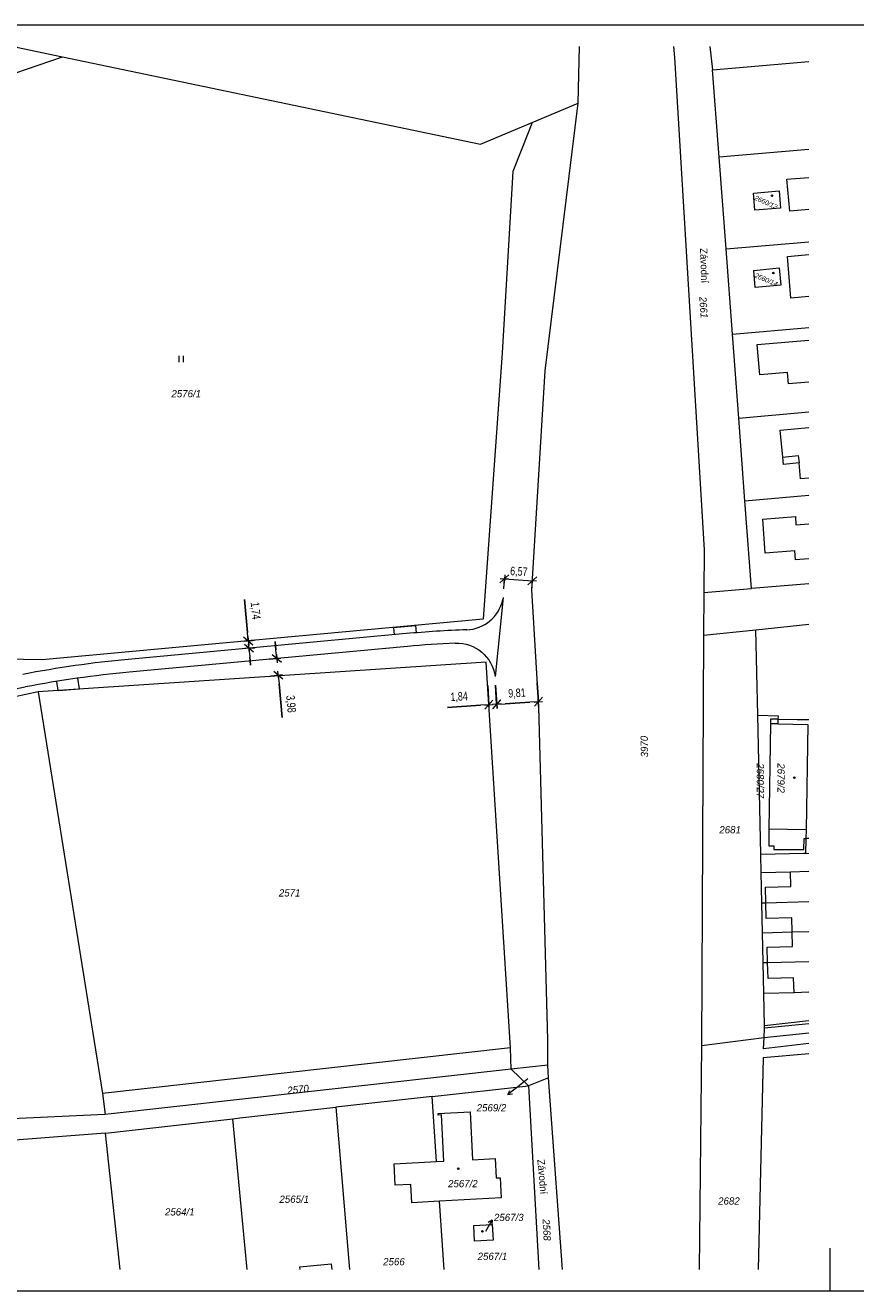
# Model space of a CAD drawing. Header units: metres. Extents: x -457134 to -456294, y -1111357 to -1111060.
# Tile 3 of 4: x -456693 to -456498, y -1111357 to -1111060. Entities that reach past the tile are written whole.
import ezdxf
from ezdxf.enums import TextEntityAlignment as Align

# ---------------------------------------------------------------- set-up
doc = ezdxf.new("R2010")
doc.units = ezdxf.units.M
doc.header["$MEASUREMENT"] = 0
doc.layers.get('0').update_dxf_attribs({"lineweight": 13})
for name, color, linetype, lineweight in [('Hranice parcel', 7, 'Continuous', 13), ('HRANY NAVRH', 1, 'Continuous', 13), ('KOTY', 1, 'Continuous', 13), ('Parcelní čísla', 7, 'Continuous', 13), ('Pop  PČ popisy', 7, 'Continuous', 13), ('RAMECEK', 7, 'Continuous', 0), ('Vnitřní kresba', 7, 'Continuous', 0), ('Značky budov', 7, 'Continuous', 13), ('Značky kultur', 7, 'Continuous', 13)]:
    doc.layers.add(name, color=color, linetype=linetype, lineweight=lineweight)
doc.styles.add('ARIAL', font='arial.ttf')
doc.styles.add('Style-cs_Italics', font='cs_Italics.shx')
doc.styles.add('Style-cs_Working', font='cs_Working.shx')
doc.styles.add('Style-Times New Roman', font='times.ttf')
doc.dimstyles.new('1 500', dxfattribs={"dimtxt": 1, "dimasz": 1, "dimexe": 0, "dimexo": 1, "dimgap": 0.5, "dimtad": 1, "dimzin": 0, "dimtxsty": 'Style-Times New Roman', "dimblk": 'KONCOVA ZNACKA KOTY_1.0', "dimcen": 0, "dimazin": 3, "dimtfac": 1, "dimtdec": 0, "dimtofl": 0, "dimtmove": 0, "dimatfit": 1, "dimldrblk": 'KONCOVA ZNACKA KOTY_1.0', "dimfxl": 0, "dimtolj": 1, "dimtzin": 0, "dimarcsym": 0})

# ---------------------------------------------------------------- blocks, each defined once
blk = doc.blocks.new('4.02')
at = {"layer": 'Značky budov', "ltscale": 0.25}
blk.add_circle((-0.001, 0), 0.0175, dxfattribs=at)
blk = doc.blocks.new('1029')
at = {"layer": 'Pop  PČ popisy', "ltscale": 0.25}
for p, q in [((0, 0), (-0.236, -0.185)), ((-0.236, -0.185), (-0.188, -0.084)), ((-0.236, -0.185), (-0.127, -0.163))]:
    blk.add_line(p, q, dxfattribs=at)
blk = doc.blocks.new('1029_5')
at = {"layer": 'Pop  PČ popisy', "ltscale": 0.25}
for p, q in [((0, 0), (0.155, 0.257)), ((0.155, 0.257), (0.06, 0.197)), ((0.155, 0.257), (0.146, 0.146))]:
    blk.add_line(p, q, dxfattribs=at)
blk = doc.blocks.new('3.06')
at = {"layer": 'Značky kultur', "ltscale": 0.25}
for p, q in [((-0.051, 0), (-0.051, 0.15)), ((0.049, 0), (0.049, 0.15))]:
    blk.add_line(p, q, dxfattribs=at)
blk = doc.blocks.new('KONCOVA ZNACKA KOTY')
at = {"color": 0, "linetype": 'ByBlock', "lineweight": -2}
for p, q in [((-0.265, -0.265), (0.265, 0.265)), ((-0.265, 0), (0.265, 0)), ((0, -0.265), (0, 0.265))]:
    blk.add_line(p, q, dxfattribs=at)
blk = doc.blocks.new('KONCOVA ZNACKA KOTY_1.0')
blk.add_line((0, 0), (-1, 0))
at = {"layer": 'KOTY'}
for p, q in [((-0.5, -0.5), (0.5, 0.5)), ((-0.5, 0), (0.5, 0)), ((0, -0.5), (0, 0.5))]:
    blk.add_line(p, q, dxfattribs=at)
blk = doc.blocks.new('*D15')
at = {"layer": 'Defpoints', "color": 0, "linetype": 'Continuous'}
for p in [(-456582.8, -1111212.58), (-456573, -1111212), (-456572.62, -1111218.49)]:
    blk.add_point(p, dxfattribs=at)
at = {"layer": 'KOTY', "color": 0, "linetype": 'ByBlock', "lineweight": -2}
for p, q in [((-456582.68, -1111214.58), (-456582.42, -1111219.07)), ((-456572.89, -1111214), (-456572.62, -1111218.49))]:
    blk.add_line(p, q, dxfattribs=at)
at = {"layer": 'KOTY', "color": 0, "linetype": 'Continuous', "lineweight": -2}
blk.add_line((-456580.42, -1111218.95), (-456574.62, -1111218.61), dxfattribs=at)
at = {"layer": 'KOTY', "color": 0, "linetype": 'Continuous', "lineweight": -2, "xscale": 2, "yscale": 2, "zscale": 2}
for p, rotation in [((-456582.42, -1111219.07), 183.3701233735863), ((-456572.62, -1111218.49), 3.370123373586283)]:
    blk.add_blockref('KONCOVA ZNACKA KOTY_1.0', p, dxfattribs=dict(at, rotation=rotation))
at = {"layer": 'KOTY', "color": 0, "linetype": 'Continuous', "insert": (-456577.65, -1111216.58), "char_height": 2, "attachment_point": 5, "rotation": 3.3701, "style": 'ARIAL'}
blk.add_mtext('\\A1;\\H1x;\\W0.75;9,81', dxfattribs=at)
blk = doc.blocks.new('*D17')
at = {"layer": 'Defpoints', "color": 0, "linetype": 'Continuous'}
for p in [(-456584.64, -1111212.7), (-456582.8, -1111212.58), (-456584.23, -1111219.18)]:
    blk.add_point(p, dxfattribs=at)
at = {"layer": 'KOTY', "color": 0, "linetype": 'ByBlock', "lineweight": -2}
for p, q in [((-456584.51, -1111214.69), (-456584.23, -1111219.18)), ((-456582.67, -1111214.58), (-456582.39, -1111219.06))]:
    blk.add_line(p, q, dxfattribs=at)
at = {"layer": 'KOTY', "color": 0, "linetype": 'Continuous', "lineweight": -2}
for p, q in [((-456586.23, -1111219.31), (-456593.96, -1111219.79)), ((-456580.4, -1111218.94), (-456578.4, -1111218.81))]:
    blk.add_line(p, q, dxfattribs=at)
at = {"layer": 'KOTY', "color": 0, "linetype": 'Continuous', "lineweight": -2, "xscale": 2, "yscale": 2, "zscale": 2}
for p, rotation in [((-456584.23, -1111219.18), 3.588543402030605), ((-456582.39, -1111219.06), 183.5885434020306)]:
    blk.add_blockref('KONCOVA ZNACKA KOTY_1.0', p, dxfattribs=dict(at, rotation=rotation))
at = {"layer": 'KOTY', "color": 0, "linetype": 'Continuous', "insert": (-456591.23, -1111217.41), "char_height": 2, "attachment_point": 5, "rotation": 3.5885, "style": 'ARIAL'}
blk.add_mtext('\\A1;\\H1x;\\W0.75;1,84', dxfattribs=at)
blk = doc.blocks.new('*D19')
at = {"layer": 'Defpoints', "color": 0, "linetype": 'Continuous'}
for p in [(-456637.81, -1111208.67), (-456634.04, -1111208.32), (-456637.45, -1111212.64)]:
    blk.add_point(p, dxfattribs=at)
at = {"layer": 'KOTY', "color": 0, "linetype": 'Continuous', "lineweight": -2}
for p, q in [((-456634.22, -1111206.33), (-456634.4, -1111204.34)), ((-456633.48, -1111214.28), (-456632.76, -1111222.14))]:
    blk.add_line(p, q, dxfattribs=at)
at = {"layer": 'KOTY', "color": 0, "linetype": 'ByBlock', "lineweight": -2}
for p, q in [((-456635.82, -1111208.49), (-456634.04, -1111208.32)), ((-456635.45, -1111212.45), (-456633.67, -1111212.29))]:
    blk.add_line(p, q, dxfattribs=at)
at = {"layer": 'KOTY', "color": 0, "linetype": 'Continuous', "lineweight": -2, "xscale": 2, "yscale": 2, "zscale": 2}
for p, rotation in [((-456634.04, -1111208.32), 275.28977602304), ((-456633.67, -1111212.29), 95.28977602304)]:
    blk.add_blockref('KONCOVA ZNACKA KOTY_1.0', p, dxfattribs=dict(at, rotation=rotation))
at = {"layer": 'KOTY', "color": 0, "linetype": 'Continuous', "insert": (-456630.84, -1111219), "char_height": 2, "attachment_point": 5, "rotation": 275.2898, "style": 'ARIAL'}
blk.add_mtext('\\A1;\\H1x;\\W0.75;3,98', dxfattribs=at)
blk = doc.blocks.new('*D21')
at = {"layer": 'Defpoints', "color": 0, "linetype": 'Continuous'}
for p in [(-456637.35, -1111203.87), (-456640.56, -1111205.91), (-456637.19, -1111205.6)]:
    blk.add_point(p, dxfattribs=at)
at = {"layer": 'KOTY', "color": 0, "linetype": 'Continuous', "lineweight": -2}
for p, q in [((-456640.9, -1111202.19), (-456641.62, -1111194.47)), ((-456640.37, -1111207.91), (-456640.19, -1111209.9))]:
    blk.add_line(p, q, dxfattribs=at)
at = {"layer": 'KOTY', "color": 0, "linetype": 'ByBlock', "lineweight": -2}
for p, q in [((-456639.34, -1111204.05), (-456640.72, -1111204.18)), ((-456639.18, -1111205.79), (-456640.56, -1111205.91))]:
    blk.add_line(p, q, dxfattribs=at)
at = {"layer": 'KOTY', "color": 0, "linetype": 'Continuous', "lineweight": -2, "xscale": 2, "yscale": 2, "zscale": 2}
for p, rotation in [((-456640.72, -1111204.18), 275.2897760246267), ((-456640.56, -1111205.91), 95.28977602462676)]:
    blk.add_blockref('KONCOVA ZNACKA KOTY_1.0', p, dxfattribs=dict(at, rotation=rotation))
at = {"layer": 'KOTY', "color": 0, "linetype": 'Continuous', "insert": (-456639.16, -1111197.13), "char_height": 2, "attachment_point": 5, "rotation": 275.2898, "style": 'ARIAL'}
blk.add_mtext('\\A1;\\H1x;\\W0.75;1,74', dxfattribs=at)

msp = doc.modelspace()

# ---------------------------------------------------------------- linework, layer by layer
at = {"layer": 'Hranice parcel', "ltscale": 0.25}
for p, q in [((-456563.32, -1111078), (-456562.939, -1111064.71)), ((-456532.378, -1111064.71), (-456531.73, -1111070.14)), ((-456531.73, -1111070.14), (-456509.149, -1111068.243)), ((-456530.19, -1111090.66), (-456531.73, -1111070.14)), ((-456574.09, -1111082.5), (-456563.32, -1111078)), ((-456509.149, -1111088.888), (-456530.19, -1111090.66)), ((-456528.57, -1111112.21), (-456530.19, -1111090.66)), ((-456528.57, -1111112.21), (-456509.149, -1111110.544)), ((-456527.07, -1111132.21), (-456528.57, -1111112.21)), ((-456527.07, -1111132.21), (-456509.149, -1111130.638)), ((-456525.59, -1111151.88), (-456527.07, -1111132.21)), ((-456509.149, -1111143.447), (-456513.89, -1111143.84)), ((-456525.59, -1111151.88), (-456509.149, -1111150.446)), ((-456524.13, -1111171.34), (-456525.59, -1111151.88)), ((-456524.13, -1111171.34), (-456509.149, -1111170.023)), ((-456522.59, -1111191.88), (-456524.13, -1111171.34)), ((-456533.77, -1111192.8), (-456533.83, -1111202.82)), ((-456533.77, -1111192.8), (-456522.59, -1111191.88)), ((-456509.149, -1111190.773), (-456522.59, -1111191.88)), ((-456533.83, -1111202.82), (-456521.55, -1111201.57)), ((-456521.55, -1111201.57), (-456509.149, -1111200.305)), ((-456521.12, -1111221.64), (-456521.55, -1111201.57)), ((-456533.83, -1111202.82), (-456534.37, -1111299.17)), ((-456690.03, -1111216.12), (-456698.75, -1111218.05)), ((-456690.03, -1111216.12), (-456674.95, -1111310.41)), ((-456520.42, -1111254.34), (-456521.12, -1111221.64)), ((-456509.86, -1111250.55), (-456509.96, -1111254.08)), ((-456509.149, -1111250.563), (-456509.86, -1111250.55)), ((-456520.33, -1111258.55), (-456520.42, -1111254.34)), ((-456509.96, -1111254.08), (-456509.149, -1111253.986)), ((-456520.17, -1111265.67), (-456520.33, -1111258.55)), ((-456520.02, -1111272.69), (-456520.17, -1111265.67)), ((-456519.87, -1111279.7), (-456520.02, -1111272.69)), ((-456519.71, -1111286.97), (-456519.87, -1111279.7)), ((-456519.55, -1111294.52), (-456519.71, -1111286.97)), ((-456509.149, -1111293.367), (-456519.55, -1111294.52)), ((-456519.64, -1111297.31), (-456519.54, -1111295.12)), ((-456519.64, -1111297.31), (-456509.149, -1111296.202)), ((-456519.54, -1111295.12), (-456519.55, -1111294.52)), ((-456509.149, -1111294.081), (-456519.54, -1111295.12)), ((-456579.18, -1111299.72), (-456674.95, -1111310.41)), ((-456579, -1111304.75), (-456579.18, -1111299.72)), ((-456534.37, -1111299.17), (-456534.901, -1111351.71)), ((-456534.37, -1111299.17), (-456519.64, -1111297.31)), ((-456519.75, -1111299.94), (-456519.64, -1111297.31)), ((-456509.149, -1111298.716), (-456519.75, -1111299.94)), ((-456579, -1111304.75), (-456674.33, -1111315.32)), ((-456570.43, -1111303.79), (-456579, -1111304.75)), ((-456574.96, -1111308.59), (-456579, -1111304.75)), ((-456570.21, -1111306.78), (-456570.43, -1111303.79)), ((-456597.58, -1111311.13), (-456574.96, -1111308.59)), ((-456570.21, -1111306.78), (-456574.96, -1111308.59)), ((-456574.96, -1111308.59), (-456572.519, -1111351.71)), ((-456566.926, -1111351.71), (-456570.21, -1111306.78)), ((-456674.95, -1111310.41), (-456674.33, -1111315.32)), ((-456597.58, -1111311.13), (-456620.16, -1111313.66)), ((-456596.51, -1111326.38), (-456597.58, -1111311.13)), ((-456620.16, -1111313.66), (-456616.985, -1111351.71)), ((-456674.33, -1111315.32), (-456713.91, -1111317.25)), ((-456674.22, -1111319.73), (-456644.34, -1111316.36)), ((-456640.998, -1111351.71), (-456644.34, -1111316.36)), ((-456674.22, -1111319.73), (-456720.19, -1111323.27)), ((-456670.791, -1111351.71), (-456674.22, -1111319.73)), ((-456594.735, -1111351.71), (-456595.86, -1111335.71))]:
    msp.add_line(p, q, dxfattribs=at)
at = {"layer": 'Hranice parcel', "ltscale": 0.25, "flags": 128}
for points in [[(-456695.159, -1111064.71), (-456695.13, -1111064.86), (-456684.36, -1111067.1)], [(-456540.927, -1111064.71), (-456540.7, -1111067.26), (-456533.71, -1111182.83), (-456533.77, -1111192.8)], [(-456722.08, -1111079.71), (-456711.77, -1111076.49), (-456684.36, -1111067.1)], [(-456684.36, -1111067.1), (-456586.25, -1111087.57), (-456574.09, -1111082.5)], [(-456570.43, -1111303.79), (-456570.38, -1111297.82), (-456572.55, -1111219.71), (-456574.17, -1111192.2), (-456571, -1111140.84), (-456563.32, -1111078)], [(-456574.09, -1111082.5), (-456574.89, -1111084.52), (-456578.6, -1111093.99), (-456581.09, -1111136.57), (-456585.56, -1111199.07), (-456689.14, -1111208.67), (-456715.33, -1111208.15)], [(-456509.149, -1111102.975), (-456513.63, -1111103.34), (-456514.28, -1111095.85), (-456509.149, -1111095.409)], [(-456521.78, -1111103.09), (-456522.11, -1111099.07), (-456516.1, -1111098.59), (-456515.78, -1111102.59), (-456521.78, -1111103.09)], [(-456509.149, -1111123.333), (-456513.35, -1111123.72), (-456514.18, -1111113.97), (-456509.149, -1111113.534)], [(-456522.08, -1111117.22), (-456516.08, -1111116.67), (-456515.72, -1111120.7), (-456521.74, -1111121.22), (-456522.08, -1111117.22)], [(-456513.89, -1111143.84), (-456514.12, -1111141.21), (-456520.66, -1111141.75), (-456521.26, -1111134.64), (-456509.149, -1111133.613)], [(-456509.149, -1111165.979), (-456511.1, -1111166.17), (-456511.44, -1111162.44), (-456515.08, -1111162.8), (-456515.25, -1111161.05), (-456515.87, -1111154.74), (-456509.149, -1111154.101)], [(-456509.149, -1111184.906), (-456512.24, -1111185.16), (-456512.44, -1111183.03), (-456519.35, -1111183.61), (-456519.91, -1111175.61), (-456512.3, -1111175.02), (-456512.16, -1111176.99), (-456509.149, -1111176.749)], [(-456579.18, -1111299.72), (-456584.86, -1111209.15), (-456690.03, -1111216.12)], [(-456521.12, -1111221.64), (-456516.37, -1111221.76), (-456516.4, -1111222.57)], [(-456516.4, -1111222.57), (-456518.13, -1111222.54), (-456518.15, -1111223.64), (-456518.5, -1111248.39), (-456518.56, -1111252.3), (-456517.36, -1111252.32), (-456517.34, -1111253.12), (-456512.34, -1111253.14), (-456510.3, -1111253.12), (-456510.24, -1111250.54), (-456509.86, -1111250.55)], [(-456516.4, -1111222.57), (-456516.44, -1111223.67), (-456509.41, -1111223.79), (-456509.8, -1111248.53), (-456509.86, -1111250.55)], [(-456516.4, -1111222.57), (-456511.87, -1111222.66), (-456509.149, -1111222.664)], [(-456509.96, -1111254.08), (-456510.29, -1111254.12), (-456520.42, -1111254.34)], [(-456520.33, -1111258.55), (-456513.43, -1111258.36), (-456509.149, -1111258.232)], [(-456520.17, -1111265.67), (-456519.22, -1111265.64), (-456509.149, -1111265.37)], [(-456520.02, -1111272.69), (-456513.02, -1111272.5), (-456509.149, -1111272.396)], [(-456519.87, -1111279.7), (-456518.83, -1111279.67), (-456509.149, -1111279.411)], [(-456509.149, -1111286.663), (-456512.62, -1111286.76), (-456519.71, -1111286.97)], [(-456509.149, -1111301.12), (-456519.85, -1111302.06), (-456521.042, -1111351.71)], [(-456644.34, -1111316.36), (-456642.7, -1111316.17), (-456620.16, -1111313.66)], [(-456596.51, -1111326.38), (-456594.85, -1111326.29), (-456595.4, -1111315.45), (-456596.13, -1111315.49), (-456596.14, -1111315.09), (-456588.6, -1111314.7), (-456588.06, -1111325.96), (-456582.77, -1111325.71), (-456582.57, -1111330.2), (-456581.57, -1111330.2), (-456581.38, -1111334.94), (-456595.86, -1111335.71)], [(-456595.86, -1111335.71), (-456602.34, -1111336.05), (-456602.57, -1111331.82), (-456606.22, -1111331.95), (-456606.47, -1111326.92), (-456596.51, -1111326.38)], [(-456587.62, -1111345.12), (-456587.79, -1111341.41), (-456583.45, -1111341.18), (-456583.26, -1111344.88), (-456587.62, -1111345.12)], [(-456628.533, -1111351.71), (-456628.59, -1111351.08), (-456621.25, -1111350.39), (-456621.131, -1111351.71)]]:
    msp.add_lwpolyline(points, dxfattribs=at)
at = {"layer": 'HRANY NAVRH', "ltscale": 0.25}
for p, q in [((-456580.863, -1111193.989), (-456582.799, -1111212.58)), ((-456580.863, -1111193.989), (-456580.966, -1111194.471)), ((-456606.611, -1111201.021), (-456601.491, -1111200.546)), ((-456606.611, -1111201.021), (-456606.451, -1111202.756)), ((-456601.491, -1111200.546), (-456601.345, -1111202.294)), ((-456603.646, -1111202.497), (-456668.942, -1111208.542)), ((-456603.37, -1111205.484), (-456668.666, -1111211.529)), ((-456680.337, -1111215.478), (-456680.697, -1111212.94)), ((-456701.658, -1111216.682), (-456693.063, -1111215.016)), ((-456685.326, -1111215.808), (-456685.669, -1111213.697)), ((-456685.326, -1111215.808), (-456680.337, -1111215.478))]:
    msp.add_line(p, q, dxfattribs=at)
for centre, radius, start, end in [((-456589.768, -1111192.592), 9, 272.04764, 347.94574), ((-456580.46, -1111452.926), 251.5, 92.04764, 95.28978), ((-456580.46, -1111452.926), 248.5, 92.6972, 95.28978), ((-456645.756, -1111458.971), 251.5, 95.28978, 100.97435), ((-456645.756, -1111458.971), 248.5, 95.28978, 100.97435)]:
    msp.add_arc(centre, radius, start, end, dxfattribs=at)
at = {"layer": 'HRANY NAVRH', "ltscale": 0.25, "extrusion": (0, 0, -1)}
msp.add_arc((456591.73, -1111213.691), 9, 87.3028, 172.91019, dxfattribs=at)
at = {"layer": 'KOTY', "linetype": 'Continuous'}
for p, q in [((-456580.74, -1111191.993), (-456580.596, -1111189.657)), ((-456580.596, -1111189.657), (-456574.038, -1111190.062)), ((-456574.182, -1111192.398), (-456574.038, -1111190.062))]:
    msp.add_line(p, q, dxfattribs=at)
at = {"layer": 'Pop  PČ popisy', "ltscale": 0.25}
msp.add_line((-456575.07, -1111306.99), (-456577.42, -1111308.85), dxfattribs=at)
at = {"layer": 'RAMECEK', "ltscale": 0.25}
msp.add_line((-456504.149, -1111356.71), (-456504.149, -1111346.71), dxfattribs=at)
at = {"layer": 'RAMECEK', "ltscale": 0.25, "flags": 128}
msp.add_lwpolyline([(-457134.15, -1111356.71), (-456294.149, -1111356.71), (-456294.149, -1111059.71), (-457134.15, -1111059.71)], close=True, dxfattribs=at)
at = {"layer": 'Vnitřní kresba', "ltscale": 0.25}
for p, q in [((-456515.25, -1111161.05), (-456511.62, -1111160.67)), ((-456511.62, -1111160.67), (-456511.44, -1111162.44)), ((-456516.44, -1111223.67), (-456518.15, -1111223.64)), ((-456509.8, -1111248.53), (-456518.5, -1111248.39)), ((-456513.34, -1111261.86), (-456513.43, -1111258.36)), ((-456519.32, -1111262.03), (-456513.34, -1111261.86)), ((-456519.22, -1111265.64), (-456519.32, -1111262.03)), ((-456519.12, -1111269.36), (-456519.22, -1111265.64)), ((-456513.14, -1111269.2), (-456519.12, -1111269.36)), ((-456513.02, -1111272.5), (-456513.14, -1111269.2)), ((-456512.95, -1111275.91), (-456513.02, -1111272.5)), ((-456518.93, -1111276.07), (-456512.95, -1111275.91)), ((-456518.83, -1111279.67), (-456518.93, -1111276.07)), ((-456518.72, -1111283.42), (-456518.83, -1111279.67)), ((-456512.73, -1111283.25), (-456518.72, -1111283.42)), ((-456512.62, -1111286.76), (-456512.73, -1111283.25))]:
    msp.add_line(p, q, dxfattribs=at)

# ---------------------------------------------------------------- block references
at = {"layer": 'KOTY', "linetype": 'Continuous', "xscale": 3.770739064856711, "yscale": 3.770739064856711}
for p, rotation in [((-456580.596, -1111189.657), 176.4681170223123), ((-456574.038, -1111190.062), 356.4681170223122)]:
    msp.add_blockref('KONCOVA ZNACKA KOTY', p, dxfattribs=dict(at, rotation=rotation))
at = {"layer": 'Pop  PČ popisy', "ltscale": 0.25, "xscale": 10, "yscale": 10, "zscale": 10}
for name, p in [('1029', (-456577.42, -1111308.85)), ('1029_5', (-456584.99, -1111342.71))]:
    msp.add_blockref(name, p, dxfattribs=at)
at = {"layer": 'Značky budov', "ltscale": 0.25, "xscale": 10, "yscale": 10, "zscale": 10}
for p in [(-456517.8, -1111099.7), (-456517.46, -1111117.86), (-456512.53, -1111236.31), (-456591.43, -1111328.07), (-456585.74, -1111342.79)]:
    msp.add_blockref('4.02', p, dxfattribs=at)
at = {"layer": 'Značky kultur', "ltscale": 0.25, "xscale": 10, "yscale": 10, "zscale": 10}
msp.add_blockref('3.06', (-456656.4, -1111138.77), dxfattribs=at)

# ---------------------------------------------------------------- texts
at = {"layer": 'KOTY', "linetype": 'Continuous', "style": 'ARIAL', "width": 0.75}
msp.add_text('6,57', height=2, rotation=356.46812, dxfattribs=at).set_placement((-456577.194, -1111187.863), align=Align.MIDDLE_CENTER)
at = {"layer": 'Parcelní čísla', "style": 'Style-cs_Italics'}
for s, height, rotation, p in [('2660/12', 1.139, 336, (-456519.436, -1111101.771)), ('2660/14', 1.139, 337, (-456519.382, -1111119.945)), ('2661', 1.7, 274, (-456534.69, -1111125.995)), ('3970', 1.7, 91, (-456546.905, -1111228.991)), ('2680/27', 1.7, 270, (-456521.35, -1111237.015)), ('2679/2', 1.7, 270, (-456516.5, -1111236.401)), ('2570', 1.7, 6, (-456628.944, -1111310.308)), ('2568', 1.7, 273, (-456571.508, -1111342.494))]:
    msp.add_text(s, height=height, rotation=rotation, dxfattribs=at).set_placement(p, align=Align.CENTER)
for s, p in [('2576/1', (-456655.282, -1111147.02)), ('2681', (-456527.618, -1111249.37)), ('2571', (-456631.018, -1111264.19)), ('2567/2', (-456590.351, -1111332.43)), ('2565/1', (-456629.935, -1111336.09)), ('2682', (-456527.897, -1111336.51)), ('2564/1', (-456656.802, -1111339.06)), ('2566', (-456606.53, -1111350.75)), ('2567/1', (-456583.412, -1111349.5))]:
    msp.add_text(s, height=1.7, dxfattribs=at).set_placement(p, align=Align.CENTER)
msp.add_text('2569/2', height=1.7, dxfattribs=at).set_placement((-456583.63, -1111313.774), align=Align.MIDDLE_CENTER)
msp.add_text('2567/3', height=1.7, dxfattribs=at).set_placement((-456583.04, -1111340.36))
at = {"layer": 'Pop  PČ popisy', "style": 'Style-cs_Working'}
for rotation, p in [(272, (-456534.536, -1111116.134)), (275, (-456572.521, -1111330.036))]:
    msp.add_text('Závodní', height=1.7, rotation=rotation, dxfattribs=at).set_placement(p, align=Align.CENTER)

# ---------------------------------------------------------------- dimensions: what is measured, and where the dimension line sits
at = {"layer": 'KOTY', "linetype": 'Continuous'}
for base, p1, p2, angle, picture, middle in [((-456640.559, -1111205.914), (-456637.35, -1111203.87), (-456637.19, -1111205.602), 275.28978, '*D21', (-456641.353, -1111197.337)), ((-456634.036, -1111208.323), (-456637.445, -1111212.635), (-456637.812, -1111208.673), 95.28978, '*D19', (-456633.028, -1111219.205)), ((-456584.231, -1111219.18), (-456582.799, -1111212.58), (-456584.638, -1111212.695), 183.58854, '*D17', (-456591.092, -1111219.61))]:
    dim = msp.add_linear_dim(base=base, p1=p1, p2=p2, angle=angle, text='\\H1x;\\W0.75;<>', dimstyle='1 500', override={"dimscale": 0, "dimtxt": 2, "dimasz": 2, "dimexo": 2, "dimgap": 1, "dimtxsty": 'ARIAL', "dimtdec": 2}, dxfattribs=at)
    dim.commit()
    dim.dimension.update_dxf_attribs({"geometry": picture, "text_midpoint": middle, "dimtype": 160})
dim = msp.add_linear_dim(base=(-456572.622, -1111218.489), p1=(-456582.799, -1111212.58), p2=(-456573.004, -1111212.003), angle=3.37012, text='\\H1x;\\W0.75;<>', dimstyle='1 500', override={"dimscale": 0, "dimtxt": 2, "dimasz": 2, "dimexo": 2, "dimgap": 1, "dimtxsty": 'ARIAL', "dimtdec": 2}, dxfattribs=at)
dim.commit()
dim.dimension.update_dxf_attribs({"geometry": '*D15', "text_midpoint": (-456577.649, -1111216.58)})

doc.saveas('drawing.dxf')
